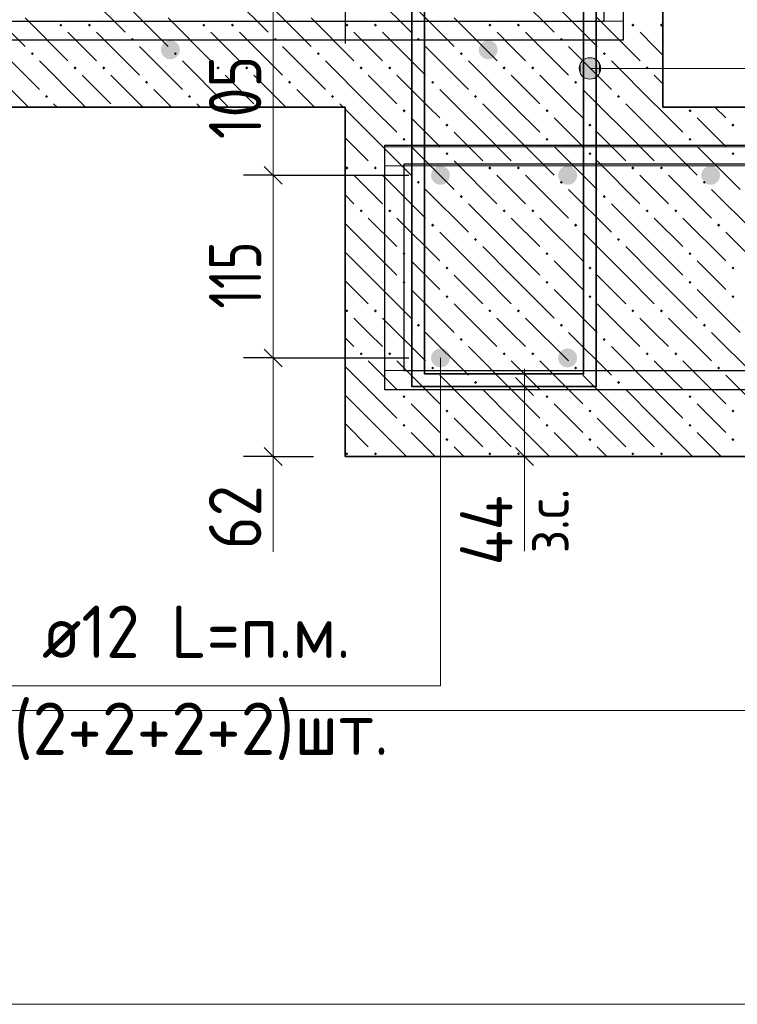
# Model space of a CAD drawing. Header units: millimetres. Extents: x 0 to 42000, y 0 to 29700.
# Tile 3 of 33: x 8878 to 11889, y 5000 to 9133. Entities that reach past the tile are written whole.
import ezdxf

# ---------------------------------------------------------------- set-up
doc = ezdxf.new("R2010")
doc.units = ezdxf.units.MM
for name, color, linetype, lineweight in [('S1 Стержни арматуры фон', 7, 'Continuous', 25), ('Standard', 7, 'Continuous', 25), ('ДОП Верх по Х', 7, 'Continuous', 18), ('ЖБ Перекрытие верхний уровень', 7, 'Continuous', 18), ('ЖБ Перекрытие нижний уровень с отделкой', 7, 'Continuous', 13), ('Обрамление П-обр. равн.', 7, 'Continuous', 25), ('Поперечное армирование AW фон', 7, 'Continuous', 25), ('Размерная линия_ общее', 7, 'Continuous', 13), ('Фоновоя арматура Х1', 7, 'Continuous', 25)]:
    doc.layers.add(name, color=color, linetype=linetype, lineweight=lineweight)
doc.styles.add('ISOCPEUR', font='txt')

msp = doc.modelspace()

# ---------------------------------------------------------------- hatches: boundary and pattern name
at = {"layer": 'S1 Стержни арматуры фон', "linetype": 'Continuous', "lineweight": 13, "transparency": 33554687}
for points in [[(10683.7, 8480), (10680.7, 8495.3), (10672, 8508.3), (10659, 8517), (10643.7, 8520), (10628.4, 8517), (10615.5, 8508.3), (10606.8, 8495.3), (10603.7, 8480), (10606.8, 8464.7), (10615.5, 8451.7), (10628.4, 8443), (10643.7, 8440), (10659, 8443), (10672, 8451.7), (10680.7, 8464.7)], [(11217.1, 8480), (11214, 8495.3), (11205.4, 8508.3), (11192.4, 8517), (11177.1, 8520), (11161.8, 8517), (11148.8, 8508.3), (11140.1, 8495.3), (11137.1, 8480), (11140.1, 8464.7), (11148.8, 8451.7), (11161.8, 8443), (11177.1, 8440), (11192.4, 8443), (11205.4, 8451.7), (11214, 8464.7)], [(10683.7, 7713.3), (10680.7, 7728.6), (10672, 7741.6), (10659, 7750.3), (10643.7, 7753.3), (10628.4, 7750.3), (10615.5, 7741.6), (10606.8, 7728.6), (10603.7, 7713.3), (10606.8, 7698), (10615.5, 7685.1), (10628.4, 7676.4), (10643.7, 7673.3), (10659, 7676.4), (10672, 7685.1), (10680.7, 7698)], [(11217.1, 7713.3), (11214, 7728.6), (11205.4, 7741.6), (11192.4, 7750.3), (11177.1, 7753.3), (11161.8, 7750.3), (11148.8, 7741.6), (11140.1, 7728.6), (11137.1, 7713.3), (11140.1, 7698), (11148.8, 7685.1), (11161.8, 7676.4), (11177.1, 7673.3), (11192.4, 7676.4), (11205.4, 7685.1), (11214, 7698)]]:
    msp.add_hatch(color=7, dxfattribs=at).paths.add_polyline_path(points)
at = {"layer": 'Standard', "linetype": 'Continuous', "lineweight": 13, "transparency": 33554687}
for points in [[(11247.9, 8967.2), (11270.4, 8883.5), (11270.4, 8973.5)], [(11270.4, 8973.5), (11270.4, 8883.5), (11292.9, 8889.8)], [(11270.4, 8973.5), (11292.9, 8889.8), (11292.9, 8967.2)], [(11231.7, 8906), (11231.7, 8951), (11225.4, 8928.5)], [(11231.7, 8951), (11247.9, 8889.8), (11247.9, 8967.2)], [(11231.7, 8951), (11231.7, 8906), (11247.9, 8889.8)], [(11247.9, 8967.2), (11247.9, 8889.8), (11270.4, 8883.5)], [(11292.9, 8967.2), (11292.9, 8889.8), (11309.1, 8906)], [(11292.9, 8967.2), (11309.1, 8906), (11309.1, 8951)], [(11309.1, 8951), (11309.1, 8906), (11315.4, 8928.5)]]:
    msp.add_hatch(color=7, dxfattribs=at).paths.add_polyline_path(points)
at = {"layer": 'ДОП Верх по Х', "linetype": 'Continuous', "lineweight": 25, "transparency": 33554687}
msp.add_hatch(color=7, dxfattribs=at).paths.add_polyline_path([(11817.1, 8480), (11814, 8495.3), (11805.4, 8508.3), (11792.4, 8517), (11777.1, 8520), (11761.8, 8517), (11748.8, 8508.3), (11740.1, 8495.3), (11737.1, 8480), (11740.1, 8464.7), (11748.8, 8451.7), (11761.8, 8443), (11777.1, 8440), (11792.4, 8443), (11805.4, 8451.7), (11814, 8464.7)])
at = {"layer": 'ЖБ Перекрытие верхний уровень', "linetype": 'Continuous', "lineweight": 18, "transparency": 33554687}
for points in [[(9044.2, 9110.8), (9050.7, 9117.3), (9057.2, 9110.8), (9050.7, 9104.3)], [(9164.2, 9110.8), (9170.7, 9117.3), (9177.1, 9110.8), (9170.7, 9104.3)], [(9644.2, 9110.8), (9650.7, 9117.3), (9657.2, 9110.8), (9650.7, 9104.3)], [(9764.2, 9110.8), (9770.7, 9117.3), (9777.1, 9110.8), (9770.7, 9104.3)], [(10244.2, 9110.8), (10250.7, 9117.3), (10257.2, 9110.8), (10250.7, 9104.3)], [(10364.2, 9110.8), (10370.7, 9117.3), (10377.1, 9110.8), (10370.7, 9104.3)], [(10844.2, 9110.8), (10850.7, 9117.3), (10857.2, 9110.8), (10850.7, 9104.3)], [(10964.2, 9110.8), (10970.7, 9117.3), (10977.1, 9110.8), (10970.7, 9104.3)], [(11444.2, 9110.8), (11450.7, 9117.3), (11457.2, 9110.8), (11450.7, 9104.3)], [(11564.2, 9110.8), (11570.7, 9117.3), (11577.1, 9110.9), (11577.1, 9110.7), (11570.7, 9104.3)], [(9344.2, 9050.8), (9350.7, 9057.3), (9357.2, 9050.8), (9350.7, 9044.3)], [(9944.2, 9050.8), (9950.7, 9057.3), (9957.2, 9050.8), (9950.7, 9044.3)], [(10544.2, 9050.8), (10550.7, 9057.3), (10557.2, 9050.8), (10550.7, 9044.3)], [(11144.2, 9050.8), (11150.7, 9057.3), (11157.2, 9050.8), (11150.7, 9044.3)], [(8924.2, 8990.8), (8930.7, 8997.3), (8937.2, 8990.8), (8930.7, 8984.3)], [(9524.2, 8990.8), (9530.7, 8997.3), (9537.2, 8990.8), (9530.7, 8984.3)], [(10124.2, 8990.8), (10130.7, 8997.3), (10137.2, 8990.8), (10130.7, 8984.3)], [(10724.2, 8990.8), (10730.7, 8997.3), (10737.2, 8990.8), (10730.7, 8984.3)], [(11324.2, 8990.8), (11330.7, 8997.3), (11337.2, 8990.8), (11330.7, 8984.3)], [(9104.2, 8930.8), (9110.7, 8937.3), (9117.2, 8930.8), (9110.7, 8924.3)], [(9224.2, 8930.8), (9230.7, 8937.3), (9237.2, 8930.8), (9230.7, 8924.3)], [(9704.2, 8930.8), (9710.7, 8937.3), (9717.2, 8930.8), (9710.7, 8924.3)], [(9824.2, 8930.8), (9830.7, 8937.3), (9837.2, 8930.8), (9830.7, 8924.3)], [(10304.2, 8930.8), (10310.7, 8937.3), (10317.2, 8930.8), (10310.7, 8924.3)], [(10424.2, 8930.8), (10430.7, 8937.3), (10437.2, 8930.8), (10430.7, 8924.3)], [(10904.2, 8930.8), (10910.7, 8937.3), (10917.2, 8930.8), (10910.7, 8924.3)], [(11024.2, 8930.8), (11030.7, 8937.3), (11037.2, 8930.8), (11030.7, 8924.3)], [(11504.2, 8930.8), (11510.7, 8937.3), (11517.2, 8930.8), (11510.7, 8924.3)], [(9404.2, 8870.8), (9410.7, 8877.3), (9417.2, 8870.8), (9410.7, 8864.3)], [(10004.2, 8870.8), (10010.7, 8877.3), (10017.2, 8870.8), (10010.7, 8864.3)], [(10604.2, 8870.8), (10610.7, 8877.3), (10617.2, 8870.8), (10610.7, 8864.3)], [(11204.2, 8870.8), (11210.7, 8877.3), (11217.2, 8870.8), (11210.7, 8864.3)], [(8984.2, 8810.8), (8990.6, 8817.3), (8997.1, 8810.8), (8990.6, 8804.3)], [(9584.2, 8810.8), (9590.6, 8817.3), (9597.1, 8810.8), (9590.6, 8804.3)], [(10184.2, 8810.8), (10190.6, 8817.3), (10197.1, 8810.8), (10190.6, 8804.3)], [(10784.2, 8810.8), (10790.6, 8817.3), (10797.1, 8810.8), (10790.6, 8804.3)], [(11384.2, 8810.8), (11390.6, 8817.3), (11397.1, 8810.8), (11390.6, 8804.3)]]:
    msp.add_hatch(color=7, dxfattribs=at).paths.add_polyline_path(points, flags=16)
at = {"layer": 'ЖБ Перекрытие нижний уровень с отделкой', "linetype": 'Continuous', "lineweight": 18, "transparency": 33554687}
for points in [[(10484.2, 8750.8), (10490.6, 8757.3), (10497.1, 8750.8), (10490.6, 8744.3)], [(11084.2, 8750.8), (11090.6, 8757.3), (11097.1, 8750.8), (11090.6, 8744.3)], [(11684.2, 8750.8), (11690.6, 8757.3), (11697.1, 8750.8), (11690.6, 8744.3)], [(10664.2, 8690.8), (10670.7, 8697.3), (10677.1, 8690.8), (10670.7, 8684.3)], [(11264.2, 8690.8), (11270.7, 8697.3), (11277.1, 8690.8), (11270.7, 8684.3)], [(11864.2, 8690.8), (11870.7, 8697.3), (11877.1, 8690.8), (11870.7, 8684.3)], [(10484.2, 8630.8), (10490.6, 8637.3), (10497.1, 8630.8), (10490.6, 8624.3)], [(11084.2, 8630.8), (11090.6, 8637.3), (11097.1, 8630.8), (11090.6, 8624.3)], [(11684.2, 8630.8), (11690.6, 8637.3), (11697.1, 8630.8), (11690.6, 8624.3)], [(10664.2, 8570.8), (10670.7, 8577.3), (10677.1, 8570.8), (10670.7, 8564.3)], [(11264.2, 8570.8), (11270.7, 8577.3), (11277.1, 8570.8), (11270.7, 8564.3)], [(11864.2, 8570.8), (11870.7, 8577.3), (11877.1, 8570.8), (11870.7, 8564.3)], [(10244.2, 8510.8), (10250.7, 8517.3), (10257.2, 8510.8), (10250.7, 8504.3)], [(10364.2, 8510.8), (10370.7, 8517.3), (10377.1, 8510.8), (10370.7, 8504.3)], [(10844.2, 8510.8), (10850.7, 8517.3), (10857.2, 8510.8), (10850.7, 8504.3)], [(10964.2, 8510.8), (10970.7, 8517.3), (10977.1, 8510.8), (10970.7, 8504.3)], [(11444.2, 8510.8), (11450.7, 8517.3), (11457.2, 8510.8), (11450.7, 8504.3)], [(11564.2, 8510.8), (11570.7, 8517.3), (11577.1, 8510.8), (11570.7, 8504.3)], [(10544.2, 8450.8), (10550.7, 8457.3), (10557.2, 8450.8), (10550.7, 8444.3)], [(11144.2, 8450.8), (11150.7, 8457.3), (11157.2, 8450.8), (11150.7, 8444.3)], [(11744.2, 8450.8), (11750.7, 8457.3), (11757.2, 8450.8), (11750.7, 8444.3)], [(10724.2, 8390.8), (10730.7, 8397.3), (10737.2, 8390.8), (10730.7, 8384.3)], [(11324.2, 8390.8), (11330.7, 8397.3), (11337.2, 8390.8), (11330.7, 8384.3)], [(10304.2, 8330.8), (10310.7, 8337.3), (10317.2, 8330.8), (10310.7, 8324.3)], [(10424.2, 8330.8), (10430.7, 8337.3), (10437.2, 8330.8), (10430.7, 8324.3)], [(10904.2, 8330.8), (10910.7, 8337.3), (10917.2, 8330.8), (10910.7, 8324.3)], [(11024.2, 8330.8), (11030.7, 8337.3), (11037.2, 8330.8), (11030.7, 8324.3)], [(11504.2, 8330.8), (11510.7, 8337.3), (11517.2, 8330.8), (11510.7, 8324.3)], [(11624.2, 8330.8), (11630.7, 8337.3), (11637.2, 8330.8), (11630.7, 8324.3)], [(10604.2, 8270.8), (10610.7, 8277.3), (10617.2, 8270.8), (10610.7, 8264.3)], [(11204.2, 8270.8), (11210.7, 8277.3), (11217.2, 8270.8), (11210.7, 8264.3)], [(11804.2, 8270.8), (11810.7, 8277.3), (11817.2, 8270.8), (11810.7, 8264.3)], [(10784.2, 8210.8), (10790.6, 8217.3), (10797.1, 8210.8), (10790.6, 8204.3)], [(11384.2, 8210.8), (11390.6, 8217.3), (11397.1, 8210.8), (11390.6, 8204.3)], [(10484.2, 8150.8), (10490.6, 8157.3), (10497.1, 8150.8), (10490.6, 8144.3)], [(11084.2, 8150.8), (11090.6, 8157.3), (11097.1, 8150.8), (11090.6, 8144.3)], [(11684.2, 8150.8), (11690.6, 8157.3), (11697.1, 8150.8), (11690.6, 8144.3)], [(10664.2, 8090.8), (10670.7, 8097.3), (10677.1, 8090.8), (10670.7, 8084.3)], [(11264.2, 8090.8), (11270.7, 8097.3), (11277.1, 8090.8), (11270.7, 8084.3)], [(11864.2, 8090.8), (11870.7, 8097.3), (11877.1, 8090.8), (11870.7, 8084.3)], [(10484.2, 8030.8), (10490.6, 8037.3), (10497.1, 8030.8), (10490.6, 8024.3)], [(11084.2, 8030.8), (11090.6, 8037.3), (11097.1, 8030.8), (11090.6, 8024.3)], [(11684.2, 8030.8), (11690.6, 8037.3), (11697.1, 8030.8), (11690.6, 8024.3)], [(10664.2, 7970.8), (10670.7, 7977.3), (10677.1, 7970.8), (10670.7, 7964.3)], [(11264.2, 7970.8), (11270.7, 7977.3), (11277.1, 7970.8), (11270.7, 7964.3)], [(11864.2, 7970.8), (11870.7, 7977.3), (11877.1, 7970.8), (11870.7, 7964.3)], [(10244.2, 7910.8), (10250.7, 7917.3), (10257.2, 7910.8), (10250.7, 7904.3)], [(10364.2, 7910.8), (10370.7, 7917.3), (10377.1, 7910.8), (10370.7, 7904.3)], [(10844.2, 7910.8), (10850.7, 7917.3), (10857.2, 7910.8), (10850.7, 7904.3)], [(10964.2, 7910.8), (10970.7, 7917.3), (10977.1, 7910.8), (10970.7, 7904.3)], [(11444.2, 7910.8), (11450.7, 7917.3), (11457.2, 7910.8), (11450.7, 7904.3)], [(11564.2, 7910.8), (11570.7, 7917.3), (11577.1, 7910.8), (11570.7, 7904.3)], [(10544.2, 7850.8), (10550.7, 7857.3), (10557.2, 7850.8), (10550.7, 7844.3)], [(11144.2, 7850.8), (11150.7, 7857.3), (11157.2, 7850.8), (11150.7, 7844.3)], [(11744.2, 7850.8), (11750.7, 7857.3), (11757.2, 7850.8), (11750.7, 7844.3)], [(10724.2, 7790.8), (10730.7, 7797.3), (10737.2, 7790.8), (10730.7, 7784.3)], [(11324.2, 7790.8), (11330.7, 7797.3), (11337.2, 7790.8), (11330.7, 7784.3)], [(10304.2, 7730.8), (10310.7, 7737.3), (10317.2, 7730.8), (10310.7, 7724.3)], [(10424.2, 7730.8), (10430.7, 7737.3), (10437.2, 7730.8), (10430.7, 7724.3)], [(10904.2, 7730.8), (10910.7, 7737.3), (10917.2, 7730.8), (10910.7, 7724.3)], [(11024.2, 7730.8), (11030.7, 7737.3), (11037.2, 7730.8), (11030.7, 7724.3)], [(11504.2, 7730.8), (11510.7, 7737.3), (11517.2, 7730.8), (11510.7, 7724.3)], [(11624.2, 7730.8), (11630.7, 7737.3), (11637.2, 7730.8), (11630.7, 7724.3)], [(10604.2, 7670.8), (10610.7, 7677.3), (10617.2, 7670.8), (10610.7, 7664.3)], [(11204.2, 7670.8), (11210.7, 7677.3), (11217.2, 7670.8), (11210.7, 7664.3)], [(11804.2, 7670.8), (11810.7, 7677.3), (11817.2, 7670.8), (11810.7, 7664.3)], [(10784.2, 7610.8), (10790.6, 7617.3), (10797.1, 7610.8), (10790.6, 7604.3)], [(11384.2, 7610.8), (11390.6, 7617.3), (11397.1, 7610.8), (11390.6, 7604.3)], [(10484.2, 7550.8), (10490.6, 7557.3), (10497.1, 7550.8), (10490.6, 7544.3)], [(11084.2, 7550.8), (11090.6, 7557.3), (11097.1, 7550.8), (11090.6, 7544.3)], [(11684.2, 7550.8), (11690.6, 7557.3), (11697.1, 7550.8), (11690.6, 7544.3)], [(10664.2, 7490.8), (10670.7, 7497.3), (10677.1, 7490.8), (10670.7, 7484.3)], [(11264.2, 7490.8), (11270.7, 7497.3), (11277.1, 7490.8), (11270.7, 7484.3)], [(11864.2, 7490.8), (11870.7, 7497.3), (11877.1, 7490.8), (11870.7, 7484.3)], [(10484.2, 7430.8), (10490.6, 7437.3), (10497.1, 7430.8), (10490.6, 7424.3)], [(11084.2, 7430.8), (11090.6, 7437.3), (11097.1, 7430.8), (11090.6, 7424.3)], [(11684.2, 7430.8), (11690.6, 7437.3), (11697.1, 7430.8), (11690.6, 7424.3)], [(10664.2, 7370.8), (10670.7, 7377.3), (10677.1, 7370.8), (10670.7, 7364.3)], [(11264.2, 7370.8), (11270.7, 7377.3), (11277.1, 7370.8), (11270.7, 7364.3)], [(11864.2, 7370.8), (11870.7, 7377.3), (11877.1, 7370.8), (11870.7, 7364.3)], [(10244.2, 7310.8), (10250.7, 7317.3), (10257.2, 7310.8), (10250.7, 7304.3)], [(10364.2, 7310.8), (10370.7, 7317.3), (10377.1, 7310.8), (10370.7, 7304.3)], [(10844.2, 7310.8), (10850.7, 7317.3), (10857.2, 7310.8), (10850.7, 7304.3)], [(10964.2, 7310.8), (10970.7, 7317.3), (10977.1, 7310.8), (10970.7, 7304.3)], [(11444.2, 7310.8), (11450.7, 7317.3), (11457.2, 7310.8), (11450.7, 7304.3)], [(11564.2, 7310.8), (11570.7, 7317.3), (11577.1, 7310.8), (11570.7, 7304.3)]]:
    msp.add_hatch(color=7, dxfattribs=at).paths.add_polyline_path(points, flags=16)
at = {"layer": 'Фоновоя арматура Х1', "linetype": 'Continuous', "lineweight": 18, "transparency": 33554687}
for points in [[(9550.4, 9006.7), (9547.4, 9022), (9538.7, 9034.9), (9525.7, 9043.6), (9510.4, 9046.7), (9495.1, 9043.6), (9482.1, 9034.9), (9473.4, 9022), (9470.4, 9006.7), (9473.4, 8991.4), (9482.1, 8978.4), (9495.1, 8969.7), (9510.4, 8966.7), (9525.7, 8969.7), (9538.7, 8978.4), (9547.4, 8991.4)], [(10883.7, 9006.7), (10880.7, 9022), (10872, 9034.9), (10859, 9043.6), (10843.7, 9046.7), (10828.4, 9043.6), (10815.5, 9034.9), (10806.8, 9022), (10803.7, 9006.7), (10806.8, 8991.4), (10815.5, 8978.4), (10828.4, 8969.7), (10843.7, 8966.7), (10859, 8969.7), (10872, 8978.4), (10880.7, 8991.4)]]:
    msp.add_hatch(color=7, dxfattribs=at).paths.add_polyline_path(points)

# ---------------------------------------------------------------- linework, layer by layer
at = {"layer": 'Standard', "color": 7, "linetype": 'Continuous', "lineweight": 13, "transparency": 33554687}
for p, q in [((11270.4, 8973.5), (11270.4, 8973.5)), ((11225.4, 8928.5), (11225.4, 8928.5)), ((11315.4, 8928.5), (11315.4, 8928.5)), ((11270.4, 8883.5), (11270.4, 8883.5)), ((10995.7, 7300), (10995.7, 6902.6))]:
    msp.add_line(p, q, dxfattribs=at)
at = {"layer": 'Standard', "color": 251, "linetype": 'Continuous', "lineweight": 13, "true_color": 0x656565, "transparency": 33554687}
msp.add_line((9941.8, 7300), (9941.8, 6900), dxfattribs=at)
at = {"layer": 'Standard', "color": 7, "linetype": 'Continuous', "lineweight": 13, "transparency": 33554687}
for points in [[(41500, 29200), (2000, 29200), (2000, 5000), (41500, 5000), (41500, 29200)], [(11270.4, 8928.5), (12130.4, 8928.5), (12130.4, 6336.7), (14280.6, 6336.7)], [(10643.7, 7713.3), (10643.7, 6336.7), (8732.9, 6336.7)]]:
    msp.add_lwpolyline(points, dxfattribs=at)
at = {"layer": 'Standard', "color": 254, "linetype": 'Continuous', "lineweight": 13, "true_color": 0xc4c4ff, "transparency": 33554687}
msp.add_lwpolyline([(4665.8, 6233.3), (17298.4, 6233.3), (17298.4, 11330.7), (4665.8, 11330.7), (4665.8, 6233.3)], dxfattribs=at)
at = {"layer": 'Standard', "color": 7, "linetype": 'Continuous', "lineweight": 13, "transparency": 33554687}
msp.add_circle((11270.4, 8928.5), 45, dxfattribs=at)
at = {"layer": 'ЖБ Перекрытие верхний уровень', "color": 7, "linetype": 'Continuous', "lineweight": 35, "transparency": 33554687}
for p, q in [((11577.1, 8766.7), (11577.1, 10233.3)), ((5332.5, 8766.7), (10243.7, 8766.7))]:
    msp.add_line(p, q, dxfattribs=at)
at = {"layer": 'ЖБ Перекрытие верхний уровень', "color": 9, "linetype": 'Continuous', "lineweight": 18, "true_color": 0xc7c7c7, "transparency": 33554687}
for p, q in [((9140.7, 9260.8), (9320.6, 9080.8)), ((9740.7, 9260.8), (9920.6, 9080.8)), ((10340.7, 9260.8), (10520.6, 9080.8)), ((10940.7, 9260.8), (11120.6, 9080.8)), ((8720.6, 9200.8), (8900.6, 9020.8)), ((9320.6, 9200.8), (9500.6, 9020.8)), ((9920.6, 9200.8), (10100.6, 9020.8)), ((10520.6, 9200.8), (10700.6, 9020.8)), ((11120.6, 9200.8), (11300.6, 9020.8)), ((8900.6, 9140.8), (9080.7, 8960.8)), ((9500.6, 9140.8), (9680.7, 8960.8)), ((10100.6, 9140.8), (10280.7, 8960.8)), ((10700.6, 9140.8), (10880.7, 8960.8)), ((11300.6, 9140.8), (11480.7, 8960.8)), ((9140.7, 9020.8), (9080.7, 9080.8)), ((9200.6, 9080.8), (9380.7, 8900.8)), ((9740.7, 9020.8), (9680.7, 9080.8)), ((9800.6, 9080.8), (9980.7, 8900.8)), ((10340.7, 9020.8), (10280.7, 9080.8)), ((10400.6, 9080.8), (10580.7, 8900.8)), ((10940.7, 9020.8), (10880.7, 9080.8)), ((11000.6, 9080.8), (11180.7, 8900.8)), ((11540.7, 9020.8), (11480.7, 9080.8)), ((8780.7, 9020.8), (8960.7, 8840.8)), ((9200.6, 8960.8), (9140.7, 9020.8)), ((9380.7, 9020.8), (9560.7, 8840.8)), ((9800.6, 8960.8), (9740.7, 9020.8)), ((9980.7, 9020.8), (10160.7, 8840.8)), ((10400.6, 8960.8), (10340.7, 9020.8)), ((10580.7, 9020.8), (10760.7, 8840.8)), ((11000.6, 8960.8), (10940.7, 9020.8)), ((11180.7, 9020.8), (11360.7, 8840.8)), ((11577.1, 8984.4), (11540.7, 9020.8)), ((9140.7, 8780.8), (8960.7, 8960.8)), ((9740.7, 8780.8), (9560.7, 8960.8)), ((10340.7, 8780.8), (10160.7, 8960.8)), ((10940.7, 8780.8), (10760.7, 8960.8)), ((11540.7, 8780.8), (11360.7, 8960.8)), ((9140.7, 8900.8), (9260.7, 8780.8)), ((9260.7, 8900.8), (9394.8, 8766.7)), ((9740.7, 8900.8), (9860.7, 8780.8)), ((9860.7, 8900.8), (9994.8, 8766.7)), ((10340.7, 8900.8), (10460.7, 8780.8)), ((10460.7, 8900.8), (10594.8, 8766.7)), ((10940.7, 8900.8), (11060.7, 8780.8)), ((11060.7, 8900.8), (11194.8, 8766.7)), ((11540.7, 8900.8), (11577.1, 8864.4)), ((8914.8, 8766.7), (8840.7, 8840.8)), ((9514.8, 8766.7), (9440.7, 8840.8)), ((10114.8, 8766.7), (10040.7, 8840.8)), ((10714.8, 8766.7), (10640.7, 8840.8)), ((11314.8, 8766.7), (11240.7, 8840.8)), ((9020.6, 8780.8), (9034.8, 8766.7)), ((9140.7, 8780.8), (9154.8, 8766.7)), ((9620.6, 8780.8), (9634.8, 8766.7)), ((9740.7, 8780.8), (9754.8, 8766.7)), ((10220.6, 8780.8), (10234.8, 8766.7)), ((10340.7, 8780.8), (10354.8, 8766.7)), ((10820.6, 8780.8), (10834.8, 8766.7)), ((10940.7, 8780.8), (10954.8, 8766.7)), ((11420.6, 8780.8), (11434.8, 8766.7)), ((11540.7, 8780.8), (11554.8, 8766.7))]:
    msp.add_line(p, q, dxfattribs=at)
at = {"layer": 'ЖБ Перекрытие нижний уровень с отделкой', "color": 7, "linetype": 'Continuous', "lineweight": 35, "transparency": 33554687}
for p, q in [((10243.7, 8766.7), (10243.7, 7300)), ((16631.7, 8766.7), (11577.1, 8766.7)), ((10243.7, 7300), (16631.7, 7300))]:
    msp.add_line(p, q, dxfattribs=at)
at = {"layer": 'ЖБ Перекрытие нижний уровень с отделкой', "color": 9, "linetype": 'Continuous', "lineweight": 18, "true_color": 0xc7c7c7, "transparency": 33554687}
for p, q in [((10354.8, 8766.7), (10460.7, 8660.8)), ((10594.8, 8766.7), (10640.7, 8720.8)), ((10820.6, 8660.8), (10714.8, 8766.7)), ((10834.8, 8766.7), (10940.7, 8660.8)), ((10954.8, 8766.7), (11060.7, 8660.8)), ((11194.8, 8766.7), (11240.7, 8720.8)), ((11420.6, 8660.8), (11314.8, 8766.7)), ((11434.8, 8766.7), (11540.7, 8660.8)), ((11554.8, 8766.7), (11660.7, 8660.8)), ((11794.8, 8766.7), (11840.7, 8720.8)), ((10243.7, 8757.7), (10340.7, 8660.8)), ((10580.6, 8660.8), (10520.6, 8720.8)), ((11180.6, 8660.8), (11120.6, 8720.8)), ((11780.6, 8660.8), (11720.6, 8720.8)), ((10340.7, 8660.8), (10520.6, 8480.8)), ((10640.7, 8600.8), (10580.6, 8660.8)), ((10700.6, 8660.8), (10820.6, 8540.8)), ((10820.6, 8660.8), (10940.7, 8540.8)), ((10940.7, 8660.8), (11120.6, 8480.8)), ((11240.7, 8600.8), (11180.6, 8660.8)), ((11300.6, 8660.8), (11420.6, 8540.8)), ((11420.6, 8660.8), (11540.7, 8540.8)), ((11540.7, 8660.8), (11720.6, 8480.8)), ((11840.7, 8600.8), (11780.6, 8660.8)), ((10243.7, 8637.7), (10340.7, 8540.8)), ((10520.6, 8600.8), (10700.6, 8420.8)), ((11120.6, 8600.8), (11300.6, 8420.8)), ((11720.6, 8600.8), (11900.6, 8420.8)), ((10700.6, 8540.8), (10880.6, 8360.8)), ((11300.6, 8540.8), (11480.6, 8360.8)), ((10340.7, 8420.8), (10280.7, 8480.8)), ((10400.6, 8480.8), (10580.6, 8300.8)), ((10940.7, 8420.8), (10880.6, 8480.8)), ((11000.6, 8480.8), (11180.6, 8300.8)), ((11540.7, 8420.8), (11480.6, 8480.8)), ((11600.6, 8480.8), (11780.6, 8300.8)), ((10243.7, 8397.7), (10280.7, 8360.8)), ((10400.6, 8360.8), (10340.7, 8420.8)), ((10580.6, 8420.8), (10760.7, 8240.8)), ((11000.6, 8360.8), (10940.7, 8420.8)), ((11180.6, 8420.8), (11360.7, 8240.8)), ((11600.6, 8360.8), (11540.7, 8420.8)), ((11780.6, 8420.8), (11960.7, 8240.8)), ((10940.7, 8180.8), (10760.7, 8360.8)), ((11540.7, 8180.8), (11360.7, 8360.8)), ((10340.7, 8180.8), (10243.7, 8277.7)), ((10340.7, 8300.8), (10460.7, 8180.8)), ((10460.7, 8300.8), (10640.7, 8120.8)), ((10940.7, 8300.8), (11060.7, 8180.8)), ((11060.7, 8300.8), (11240.7, 8120.8)), ((11540.7, 8300.8), (11660.7, 8180.8)), ((11660.7, 8300.8), (11840.7, 8120.8)), ((10820.6, 8060.8), (10640.7, 8240.8)), ((11420.6, 8060.8), (11240.7, 8240.8)), ((12020.6, 8060.8), (11840.7, 8240.8)), ((10243.7, 8157.7), (10340.7, 8060.8)), ((10340.7, 8180.8), (10460.7, 8060.8)), ((10820.6, 8180.8), (10940.7, 8060.8)), ((10940.7, 8180.8), (11060.7, 8060.8)), ((11420.6, 8180.8), (11540.7, 8060.8)), ((11540.7, 8180.8), (11660.7, 8060.8)), ((10580.6, 8060.8), (10520.6, 8120.8)), ((11180.6, 8060.8), (11120.6, 8120.8)), ((11780.6, 8060.8), (11720.6, 8120.8)), ((10340.7, 8060.8), (10520.6, 7880.8)), ((10640.7, 8000.8), (10580.6, 8060.8)), ((10700.6, 8060.8), (10820.6, 7940.8)), ((10820.6, 8060.8), (10940.7, 7940.8)), ((10940.7, 8060.8), (11120.6, 7880.8)), ((11240.7, 8000.8), (11180.6, 8060.8)), ((11300.6, 8060.8), (11420.6, 7940.8)), ((11420.6, 8060.8), (11540.7, 7940.8)), ((11540.7, 8060.8), (11720.6, 7880.8)), ((11840.7, 8000.8), (11780.6, 8060.8)), ((10243.7, 8037.7), (10340.7, 7940.8)), ((10520.6, 8000.8), (10700.6, 7820.8)), ((11120.6, 8000.8), (11300.6, 7820.8)), ((11720.6, 8000.8), (11900.6, 7820.8)), ((10700.6, 7940.8), (10880.6, 7760.8)), ((11300.6, 7940.8), (11480.6, 7760.8)), ((10340.7, 7820.8), (10280.7, 7880.8)), ((10400.6, 7880.8), (10580.6, 7700.8)), ((10940.7, 7820.8), (10880.6, 7880.8)), ((11000.6, 7880.8), (11180.6, 7700.8)), ((11540.7, 7820.8), (11480.6, 7880.8)), ((11600.6, 7880.8), (11780.6, 7700.8)), ((10400.6, 7760.8), (10340.7, 7820.8)), ((10580.6, 7820.8), (10760.7, 7640.8)), ((11000.6, 7760.8), (10940.7, 7820.8)), ((11180.6, 7820.8), (11360.7, 7640.8)), ((11600.6, 7760.8), (11540.7, 7820.8)), ((11780.6, 7820.8), (11960.7, 7640.8)), ((10243.7, 7797.7), (10280.7, 7760.8)), ((10940.7, 7580.8), (10760.7, 7760.8)), ((11540.7, 7580.8), (11360.7, 7760.8)), ((10340.7, 7700.8), (10460.7, 7580.8)), ((10460.7, 7700.8), (10640.7, 7520.8)), ((10940.7, 7700.8), (11060.7, 7580.8)), ((11060.7, 7700.8), (11240.7, 7520.8)), ((11540.7, 7700.8), (11660.7, 7580.8)), ((11660.7, 7700.8), (11840.7, 7520.8)), ((10340.7, 7580.8), (10243.7, 7677.7)), ((10820.6, 7460.8), (10640.7, 7640.8)), ((11420.6, 7460.8), (11240.7, 7640.8)), ((12020.6, 7460.8), (11840.7, 7640.8)), ((10340.7, 7580.8), (10460.7, 7460.8)), ((10820.6, 7580.8), (10940.7, 7460.8)), ((10940.7, 7580.8), (11060.7, 7460.8)), ((11420.6, 7580.8), (11540.7, 7460.8)), ((11540.7, 7580.8), (11660.7, 7460.8)), ((10243.7, 7557.7), (10340.7, 7460.8)), ((10580.6, 7460.8), (10520.6, 7520.8)), ((11180.6, 7460.8), (11120.6, 7520.8)), ((11780.6, 7460.8), (11720.6, 7520.8)), ((10340.7, 7460.8), (10501.5, 7300)), ((10640.7, 7400.8), (10580.6, 7460.8)), ((10700.6, 7460.8), (10820.6, 7340.8)), ((10820.6, 7460.8), (10940.7, 7340.8)), ((10940.7, 7460.8), (11101.5, 7300)), ((11240.7, 7400.8), (11180.6, 7460.8)), ((11300.6, 7460.8), (11420.6, 7340.8)), ((11420.6, 7460.8), (11540.7, 7340.8)), ((11540.7, 7460.8), (11701.5, 7300)), ((11840.7, 7400.8), (11780.6, 7460.8)), ((10243.7, 7437.7), (10340.7, 7340.8)), ((10520.6, 7400.8), (10621.5, 7300)), ((11120.6, 7400.8), (11221.5, 7300)), ((11720.6, 7400.8), (11821.5, 7300)), ((10700.6, 7340.8), (10741.5, 7300)), ((11300.6, 7340.8), (11341.5, 7300))]:
    msp.add_line(p, q, dxfattribs=at)
at = {"layer": 'Обрамление П-обр. равн.', "color": 38, "linetype": 'Continuous', "lineweight": 25, "true_color": 0x5f1e0f, "transparency": 33554687}
for points in [[(7330.4, 10073.3), (11410.4, 10073.3), (11410.4, 9046.7), (7330.4, 9046.7), (7330.4, 9126.7), (11330.4, 9126.7), (11330.4, 9993.3), (7330.4, 9993.3), (7330.4, 10073.3)], [(14490.4, 8526.7), (10490.4, 8526.7), (10490.4, 7660), (14490.4, 7660), (14490.4, 7580), (10410.4, 7580), (10410.4, 8606.7), (14490.4, 8606.7), (14490.4, 8526.7)]]:
    msp.add_lwpolyline(points, dxfattribs=at)
at = {"layer": 'Поперечное армирование AW фон', "color": 7, "linetype": 'Continuous', "lineweight": 35, "transparency": 33554687}
msp.add_lwpolyline([(11117.1, 9508.6), (11243.7, 9856.5), (11243.7, 10013.3), (10577.1, 10013.3), (10577.1, 7646.6), (11243.7, 7646.6), (11243.7, 10013.3), (11086.9, 10013.3), (10739, 9886.7), (10720.8, 9936.8), (11077.5, 10066.7), (11297.1, 10066.7), (11297.1, 7593.3), (10523.7, 7593.3), (10523.7, 10066.7), (11297.1, 10066.7), (11297.1, 9847.1), (11167.2, 9490.4), (11117.1, 9508.6)], dxfattribs=at)
at = {"layer": 'Размерная линия_ общее', "color": 251, "linetype": 'Continuous', "lineweight": -3, "true_color": 0x656565, "transparency": 33554687}
for p, q in [((10243.7, 10827.1), (10243.7, 9033.3)), ((9941.8, 8480), (9816.8, 8480)), ((9941.8, 8480), (10066.8, 8480)), ((9941.8, 8480), (10510.4, 8480)), ((9941.8, 7713.3), (9816.8, 7713.3)), ((9941.8, 7713.3), (10066.8, 7713.3)), ((9941.8, 7713.3), (10510.4, 7713.3)), ((9941.8, 7300), (9816.8, 7300)), ((9941.8, 7300), (10066.8, 7300)), ((9941.8, 7300), (10110.4, 7300))]:
    msp.add_line(p, q, dxfattribs=at)
at = {"layer": 'Размерная линия_ общее', "color": 251, "linetype": 'Continuous', "lineweight": 13, "true_color": 0x656565, "transparency": 33554687}
for p, q in [((9941.8, 9180), (9941.8, 8480)), ((9941.8, 8480), (9941.8, 7713.3)), ((9941.8, 7713.3), (9941.8, 7300)), ((9941.8, 7300), (9941.8, 7225))]:
    msp.add_line(p, q, dxfattribs=at)
at = {"layer": 'Размерная линия_ общее', "color": 251, "linetype": 'Continuous', "lineweight": 25, "true_color": 0x656565, "transparency": 33554687}
for p, q in [((9904.3, 8517.5), (9979.3, 8442.5)), ((9904.3, 7750.8), (9979.3, 7675.8)), ((9904.3, 7337.5), (9979.3, 7262.5))]:
    msp.add_line(p, q, dxfattribs=at)
at = {"layer": 'Размерная линия_ общее', "color": 7, "linetype": 'Continuous', "lineweight": 13, "transparency": 33554687}
for p, q in [((10995.7, 7593.3), (10995.7, 7668.3)), ((10995.7, 7593.3), (10995.7, 7300)), ((10995.7, 7300), (10995.7, 7225))]:
    msp.add_line(p, q, dxfattribs=at)
at = {"layer": 'Размерная линия_ общее', "color": 7, "linetype": 'Continuous', "lineweight": 25, "transparency": 33554687}
for p, q in [((10958.2, 7630.8), (11033.2, 7555.8)), ((10958.2, 7337.5), (11033.2, 7262.5))]:
    msp.add_line(p, q, dxfattribs=at)
at = {"layer": 'Размерная линия_ общее', "color": 253, "linetype": 'Continuous', "lineweight": -3, "true_color": 0xa0a0a0, "transparency": 33554687}
for p, q in [((10995.7, 7593.3), (10870.7, 7593.3)), ((10995.7, 7593.3), (11120.7, 7593.3)), ((10995.7, 7593.3), (11120.6, 7593.3)), ((10995.7, 7300), (10664.1, 7300)), ((10995.7, 7300), (10870.7, 7300)), ((10995.7, 7300), (11120.7, 7300))]:
    msp.add_line(p, q, dxfattribs=at)
at = {"layer": 'Фоновоя арматура Х1', "color": 251, "linetype": 'Continuous', "lineweight": 18, "true_color": 0x656565, "transparency": 33554687}
for points in [[(11410.4, 9046.7), (5292.5, 9046.7), (5292.5, 9126.7), (11410.4, 9126.7), (11410.4, 9046.7)], [(16671.7, 8520), (10410.4, 8520), (10410.4, 8600), (16671.7, 8600), (16671.7, 8520)], [(16671.7, 7580), (10410.4, 7580), (10410.4, 7660), (16671.7, 7660), (16671.7, 7580)]]:
    msp.add_lwpolyline(points, dxfattribs=at)

# ---------------------------------------------------------------- texts
at = {"layer": 'S1 Стержни арматуры фон', "color": 7, "linetype": 'Continuous', "lineweight": 13, "transparency": 33554687, "insert": (8971.5, 6454), "char_height": 220, "width": 1599.141, "attachment_point": 7, "style": 'ISOCPEUR'}
msp.add_mtext('\\W0.94;ø12 L=п.м. ', dxfattribs=at)
at = {"layer": 'Standard', "color": 7, "linetype": 'Continuous', "lineweight": 25, "transparency": 33554687, "insert": (8852.3, 6025.3), "char_height": 220, "width": 1822.086, "attachment_point": 7, "style": 'ISOCPEUR'}
msp.add_mtext('\\W0.97;(2+2+2+2)шт.', dxfattribs=at)
at = {"layer": 'Размерная линия_ общее', "color": 251, "linetype": 'Continuous', "lineweight": 25, "true_color": 0x656565, "transparency": 33554687, "char_height": 220, "attachment_point": 7, "rotation": 90, "style": 'ISOCPEUR'}
for s, insert, width in [('\\W0.83;105', (9891.8, 8632), 508.571), ('\\W0.74;115', (9891.8, 7920.7), 455.162), ('\\W0.87;62', (9891.8, 6909.8), 403.94)]:
    msp.add_mtext(s, dxfattribs=dict(at, insert=insert, width=width))
at = {"layer": 'Размерная линия_ общее', "color": 7, "linetype": 'Continuous', "lineweight": 18, "transparency": 33554687, "insert": (11181.5, 6893.8), "char_height": 180, "width": 413.948, "attachment_point": 7, "rotation": 90, "style": 'ISOCPEUR'}
msp.add_mtext('\\W0.90;з.с.', dxfattribs=at)
at = {"layer": 'Размерная линия_ общее', "color": 7, "linetype": 'Continuous', "lineweight": 25, "transparency": 33554687, "insert": (10945.7, 6842.4), "char_height": 220, "width": 449.578, "attachment_point": 7, "rotation": 90, "style": 'ISOCPEUR'}
msp.add_mtext('\\W0.89;44', dxfattribs=at)

doc.saveas('drawing.dxf')
